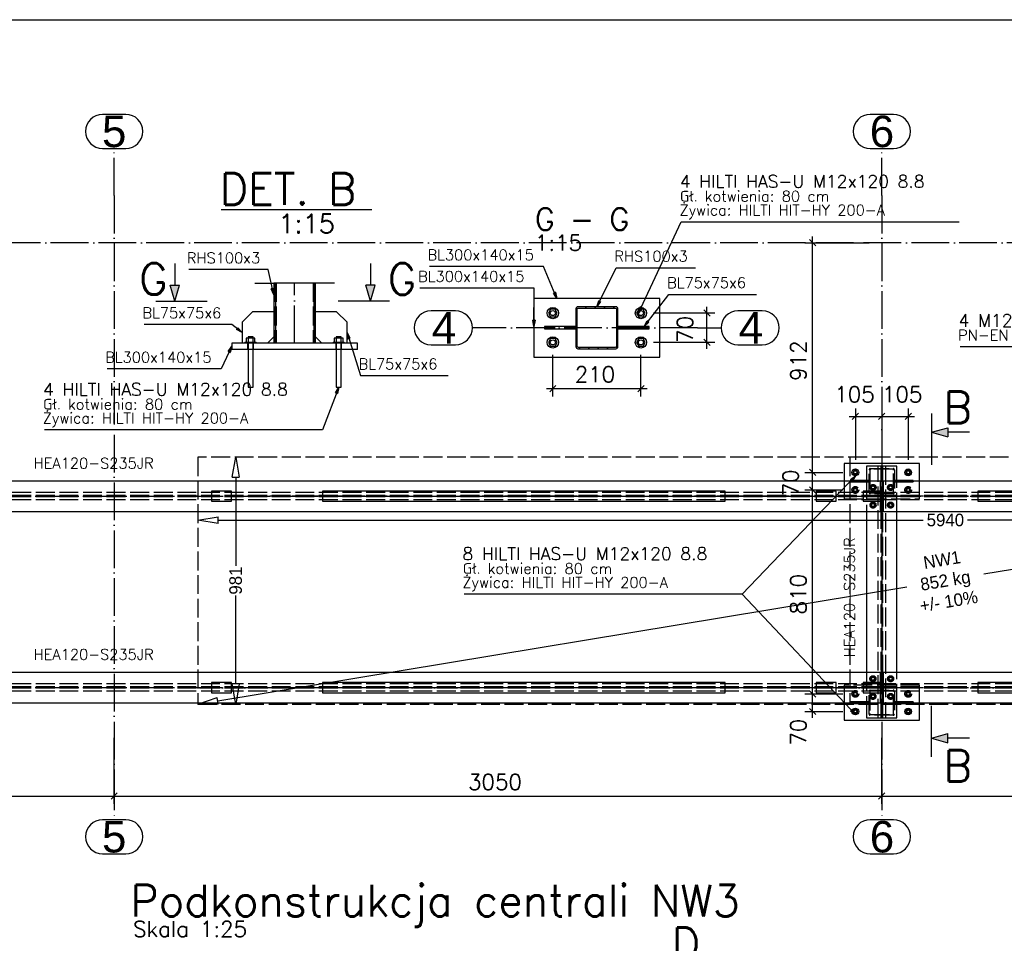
# Paper-space layout 'A2' of a CAD drawing. Header units: millimetres. Extents: x -144 to 420, y 0 to 415.
# Tile 8 of 12: x -4 to 152, y 268 to 415. Entities that reach past the tile are written whole.
import ezdxf

# ---------------------------------------------------------------- set-up
doc = ezdxf.new("R2010")
doc.units = ezdxf.units.MM
for name, pattern in [('ACAD_ISO02W100', [15, 12, -3]), ('ACAD_ISO04W100', [30, 24, -3, 0, -3]), ('Kropki i Kreski', [6.702778, 3.527778, -1.763889, 0, -1.411111])]:
    doc.linetypes.add(name, pattern=pattern)
doc.layers.get('0').update_dxf_attribs({"linetype": 'CONTINUOUS'})
for name, color, linetype in [('AS_DIM_ON', 7, 'CONTINUOUS'), ('AS_INS_ON', 7, 'CONTINUOUS'), ('AS_Siatki', 72, 'CONTINUOUS'), ('AS_Standard', 7, 'CONTINUOUS'), ('Tabelka', 172, 'CONTINUOUS')]:
    doc.layers.add(name, color=color, linetype=linetype)
doc.styles.add('Arial', font='arial.ttf')
doc.styles.add('PB_CalloutText_Big', font='txt.shx', dxfattribs={"height": 5})
doc.styles.add('PB_CalloutText_Small', font='txt.shx', dxfattribs={"height": 3})
doc.styles.add('PB_CutSymbolDown', font='txt.shx', dxfattribs={"height": 5})
doc.styles.add('PB_CutSymbolUp', font='txt.shx', dxfattribs={"height": 5})
doc.styles.add('ROMANS', font='romans')
doc.styles.add('Simplex.shx', font='Simplex.shx', dxfattribs={"height": 1.7})
doc.linetypes.add('ZIGZAG', pattern='A,0.00254,-5.08,[131,ltypeshp.shx,S=5.08,R=0,X=-5.08,Y=0],-10.16,[131,ltypeshp.shx,S=5.08,R=180,X=5.08,Y=0],-5.08', length=20.32254)

# ---------------------------------------------------------------- blocks, each defined once
blk = doc.blocks.new('*U5')
at = {"color": 3}
blk.add_lwpolyline([(0, 410), (0, 0), (-559, 0), (-559, 410)], close=True, dxfattribs=at)
blk = doc.blocks.new('_ClosedBlank')
at = {"color": 0, "linetype": 'ByBlock', "lineweight": -2}
for p, q in [((-1, 0.167), (0, 0)), ((-1, 0.167), (-1, -0.167)), ((0, 0), (-1, -0.167))]:
    blk.add_line(p, q, dxfattribs=at)
blk = doc.blocks.new('NW1')
at = {"color": 0, "ltscale": 0.25}
for p, q in [((-3.16, 38.72), (-112.69, 20.63)), ((-231.6, 36.04), (-231.6, 21.98)), ((-234.4, 29.24), (-122.33, 29.24)), ((-3.2, 29.24), (-115.28, 29.24)), ((0, 29.28), (0, 29.19)), ((-234.44, 0.52), (-124.91, 18.61)), ((-231.6, 3.2), (-231.6, 17.26)), ((-231.64, 0), (-231.55, 0)), ((-237.6, 0), (-237.59, -0.05))]:
    blk.add_line(p, q, dxfattribs=at)
at = {"color": 0, "linetype": 'Kropki i Kreski', "ltscale": 0.25}
for p, q in [((2, 33.04), (-239.6, 33.04)), ((2, 2.6), (-239.6, 2.6))]:
    blk.add_line(p, q, dxfattribs=at)
at = {"color": 0, "ltscale": 0.25}
for points in [[(-232.24, 32.24), (-232.24, 33.84), (-235.44, 33.84), (-235.44, 32.24)], [(-153.8, 32.24), (-153.8, 33.84), (-217.8, 33.84), (-217.8, 32.24)], [(-136.16, 32.24), (-136.16, 33.84), (-139.36, 33.84), (-139.36, 32.24)], [(-128.64, 32.24), (-128.64, 33.84), (-131.84, 33.84), (-131.84, 32.24)], [(-80.04, 32.24), (-80.04, 33.84), (-113.64, 33.84), (-113.64, 32.24)], [(-61.84, 32.24), (-61.84, 33.84), (-65.04, 33.84), (-65.04, 32.24)], [(-54.32, 32.24), (-54.32, 33.84), (-57.52, 33.84), (-57.52, 32.24)], [(-21.84, 32.24), (-21.84, 33.84), (-37.84, 33.84), (-37.84, 32.24)], [(-2.16, 32.24), (-2.16, 33.84), (-5.36, 33.84), (-5.36, 32.24)], [(-232.24, 1.8), (-232.24, 3.4), (-235.44, 3.4), (-235.44, 1.8)], [(-153.8, 1.8), (-153.8, 3.4), (-217.8, 3.4), (-217.8, 1.8)], [(-136.16, 1.8), (-136.16, 3.4), (-139.36, 3.4), (-139.36, 1.8)], [(-128.64, 1.8), (-128.64, 3.4), (-131.84, 3.4), (-131.84, 1.8)], [(-80.04, 1.8), (-80.04, 3.4), (-113.64, 3.4), (-113.64, 1.8)], [(-61.84, 1.8), (-61.84, 3.4), (-65.04, 3.4), (-65.04, 1.8)], [(-54.32, 1.8), (-54.32, 3.4), (-57.52, 3.4), (-57.52, 1.8)], [(-21.84, 1.8), (-21.84, 3.4), (-37.84, 3.4), (-37.84, 1.8)], [(-2.16, 1.8), (-2.16, 3.4), (-5.36, 3.4), (-5.36, 1.8)]]:
    blk.add_lwpolyline(points, close=True, dxfattribs=at)
at = {"layer": 'AS_Standard', "color": 0, "linetype": 'ACAD_ISO02W100', "ltscale": 0.25}
for p, q in [((-134, 39.24), (-134, 0)), ((-59.68, 39.24), (-59.68, 0))]:
    blk.add_line(p, q, dxfattribs=at)
blk.add_lwpolyline([(0, 39.24), (-237.6, 39.24), (-237.6, 0), (0, 0)], close=True, dxfattribs=at)
at = {"color": 0, "ltscale": 0.25, "xscale": 3.2, "yscale": 3.2, "zscale": 3.2}
for p, rotation in [((-231.6, 39.24), 89.99999999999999), ((0, 39.24), 9.377835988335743), ((-237.6, 29.24), 180), ((-231.6, 0), 270), ((-237.6, 0), 189.3778359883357)]:
    blk.add_blockref('_ClosedBlank', p, dxfattribs=dict(at, rotation=rotation))
blk.add_blockref('_ClosedBlank', (0, 29.24), dxfattribs=at)
at = {"color": 0, "ltscale": 0.25, "insert": (-118.8, 29.24), "char_height": 2, "attachment_point": 5}
blk.add_mtext('5940', dxfattribs=at)
at = {"color": 0, "ltscale": 0.25, "char_height": 2, "attachment_point": 5}
for s, insert, rotation in [('NW1\\P852 kg\\P+/- 10%', (-118.8, 19.62), 9.3778), ('981', (-231.6, 19.62), 90)]:
    blk.add_mtext(s, dxfattribs=dict(at, insert=insert, rotation=rotation))
blk = doc.blocks.new('sectionup')
blk.add_hatch(color=256).paths.add_polyline_path([(-2.55, 0.73), (-2.55, -0.73), (0, 0)])
at = {"color": 7, "linetype": 'Continuous'}
for p, q in [((0, 3), (0, -5.15)), ((-6, 0), (-2.55, 0))]:
    blk.add_line(p, q, dxfattribs=at)
for p, q in [((0, 0), (-2.55, 0.73)), ((-2.55, 0.73), (-2.55, -0.73)), ((0, 0), (-2.55, -0.73))]:
    blk.add_line(p, q)
blk = doc.blocks.new('sectiondown')
blk.add_hatch(color=256).paths.add_polyline_path([(0, 0), (-2.55, 0.73), (-2.55, -0.73)])
at = {"color": 7, "linetype": 'Continuous'}
for p, q in [((0, -3), (0, 5.15)), ((-6, 0), (-2.55, 0))]:
    blk.add_line(p, q, dxfattribs=at)
for p, q in [((0, 0), (-2.55, 0.73)), ((-2.55, -0.73), (-2.55, 0.73)), ((0, 0), (-2.55, -0.73))]:
    blk.add_line(p, q)

psp = doc.layouts.new('A2')

# ---------------------------------------------------------------- hatches: boundary and pattern name
h = psp.add_hatch()
h.set_pattern_fill('ANSI31', color=256, scale=0.333333, angle=-90, style=0)
h.set_pattern_definition([(315, (87.4198, 366.0487), (0.74835, 0.74835), [])])
h.paths.add_polyline_path([(90.78, 363.02), (90.78, 369.08, 0.414214), (90.48, 369.38), (84.42, 369.38, 0.414214), (84.12, 369.08), (84.12, 363.02, 0.414214), (84.42, 362.72), (90.48, 362.72, 0.414214)], flags=0)
h.paths.add_polyline_path([(90.58, 363.12, -0.414214), (90.38, 362.92), (84.52, 362.92, -0.414214), (84.32, 363.12), (84.32, 368.98, -0.414214), (84.52, 369.18), (90.38, 369.18, -0.414214), (90.58, 368.98)], flags=0)

# ---------------------------------------------------------------- linework, layer by layer
at = {"color": 20, "linetype": 'Continuous', "ltscale": 0.25}
for p, q in [((12.59, 399.95), (8.88, 399.95)), ((134.58, 399.95), (130.88, 399.95)), ((8.88, 394.55), (12.59, 394.55)), ((130.88, 394.55), (134.58, 394.55)), ((64.96, 368.74), (61.1, 368.74)), ((113.74, 368.74), (109.88, 368.74)), ((61.1, 363.34), (64.96, 363.34)), ((109.88, 363.34), (113.74, 363.34)), ((12.59, 287.87), (8.88, 287.87)), ((134.58, 287.87), (130.88, 287.87)), ((8.88, 282.47), (12.59, 282.47)), ((130.88, 282.47), (134.58, 282.47))]:
    psp.add_line(p, q, dxfattribs=at)
at = {"color": 20, "linetype": 'ACAD_ISO04W100', "ltscale": 0.25}
for p, q in [((10.73, 387.05), (10.73, 394.55)), ((132.73, 387.05), (132.73, 394.55)), ((10.73, 387.05), (10.73, 295.37)), ((10.73, 387.05), (10.73, 387.05)), ((132.73, 387.05), (132.73, 295.37)), ((132.73, 387.05), (132.73, 387.05)), ((386.63, 379.55), (-119.97, 379.55)), ((71.41, 366.04), (67.66, 366.04)), ((103.43, 366.04), (71.41, 366.04)), ((71.41, 366.04), (71.41, 366.04)), ((103.43, 366.04), (103.43, 366.04)), ((103.43, 366.04), (107.18, 366.04)), ((10.73, 295.37), (10.73, 295.37)), ((10.73, 295.37), (10.73, 287.87)), ((132.73, 295.37), (132.73, 295.37)), ((132.73, 295.37), (132.73, 287.87))]:
    psp.add_line(p, q, dxfattribs=at)
at = {"color": 7, "linetype": 'Continuous', "ltscale": 0.25}
for p, q in [((33.08, 373.15), (36.08, 373.15)), ((45.74, 373.15), (42.74, 373.15))]:
    psp.add_line(p, q, dxfattribs=at)
at = {"color": 7, "linetype": 'ZIGZAG', "ltscale": 0.25}
psp.add_line((42.74, 373.15), (36.08, 373.15), dxfattribs=at)
at = {"linetype": 'Continuous', "ltscale": 0.25}
for p, q in [((36.08, 373.15), (36.08, 363.6)), ((36.38, 373.15), (36.38, 363.6)), ((42.44, 373.15), (42.44, 363.6)), ((42.74, 363.6), (42.74, 373.15)), ((97.45, 370.72), (77.45, 370.72)), ((77.45, 370.72), (77.45, 361.38)), ((90.48, 369.38), (84.42, 369.38)), ((97.45, 361.38), (97.45, 370.72)), ((32.74, 368.6), (31.08, 366.94)), ((36.08, 368.6), (32.74, 368.6)), ((46.08, 368.6), (42.74, 368.6)), ((47.74, 366.94), (46.08, 368.6)), ((80.1, 368.99), (79.75, 368.38)), ((79.75, 368.38), (80.1, 367.78)), ((80.8, 368.99), (80.1, 368.99)), ((80.1, 367.78), (80.8, 367.78)), ((81.15, 368.38), (80.8, 368.99)), ((80.8, 367.78), (81.15, 368.38)), ((84.12, 369.08), (84.12, 363.02)), ((84.32, 363.12), (84.32, 368.98)), ((84.52, 369.18), (90.38, 369.18)), ((90.58, 368.98), (90.58, 363.12)), ((90.78, 363.02), (90.78, 369.08)), ((94.1, 368.99), (93.75, 368.38)), ((93.75, 368.38), (94.1, 367.78)), ((94.8, 368.99), (94.1, 368.99)), ((94.1, 367.78), (94.8, 367.78)), ((95.15, 368.38), (94.8, 368.99)), ((94.8, 367.78), (95.15, 368.38)), ((31.08, 366.94), (31.08, 363.6)), ((47.74, 363.6), (47.74, 366.94)), ((80.78, 366.25), (79.12, 366.25)), ((79.12, 366.25), (79.12, 365.85)), ((84.12, 366.25), (80.78, 366.25)), ((80.78, 365.85), (80.78, 366.25)), ((94.12, 366.25), (90.78, 366.25)), ((95.78, 366.25), (94.12, 366.25)), ((94.12, 366.25), (94.12, 365.85)), ((95.78, 365.85), (95.78, 366.25)), ((79.12, 365.85), (80.78, 365.85)), ((80.78, 365.85), (84.12, 365.85)), ((90.78, 365.85), (94.12, 365.85)), ((94.12, 365.85), (95.78, 365.85)), ((49.41, 363.6), (29.41, 363.6)), ((29.41, 363.6), (29.41, 362.6)), ((31.51, 363.77), (31.53, 363.77)), ((31.51, 363.77), (31.51, 363.6)), ((31.53, 363.77), (31.58, 363.77)), ((31.58, 363.77), (31.66, 363.77)), ((31.66, 363.77), (31.77, 363.77)), ((32.06, 364.41), (31.71, 364.41)), ((31.71, 364.41), (31.71, 363.77)), ((31.77, 363.77), (31.91, 363.77)), ((31.91, 363.77), (32.06, 363.77)), ((32.04, 364.6), (32.01, 364.6)), ((32.01, 364.6), (32.01, 364.41)), ((32.13, 364.6), (32.04, 364.6)), ((32.76, 364.41), (32.06, 364.41)), ((32.06, 363.77), (32.06, 364.41)), ((32.06, 363.77), (32.23, 363.77)), ((32.26, 364.6), (32.13, 364.6)), ((32.23, 363.77), (32.41, 363.77)), ((32.41, 364.6), (32.26, 364.6)), ((32.56, 364.6), (32.41, 364.6)), ((32.41, 363.77), (32.58, 363.77)), ((32.69, 364.6), (32.56, 364.6)), ((32.58, 363.77), (32.75, 363.77)), ((32.78, 364.6), (32.69, 364.6)), ((32.75, 363.77), (32.91, 363.77)), ((33.11, 364.41), (32.76, 364.41)), ((32.76, 364.41), (32.76, 363.77)), ((32.81, 364.6), (32.78, 364.6)), ((32.81, 364.41), (32.81, 364.6)), ((32.91, 363.77), (33.05, 363.77)), ((33.05, 363.77), (33.16, 363.77)), ((33.11, 363.77), (33.11, 364.41)), ((33.16, 363.77), (33.24, 363.77)), ((33.24, 363.77), (33.29, 363.77)), ((33.29, 363.77), (33.31, 363.77)), ((33.31, 363.6), (33.31, 363.77)), ((35.08, 363.6), (36.08, 364.6)), ((42.74, 364.6), (43.74, 363.6)), ((45.51, 363.77), (45.53, 363.77)), ((45.51, 363.77), (45.51, 363.6)), ((45.53, 363.77), (45.58, 363.77)), ((45.58, 363.77), (45.66, 363.77)), ((45.66, 363.77), (45.77, 363.77)), ((46.06, 364.41), (45.71, 364.41)), ((45.71, 364.41), (45.71, 363.77)), ((45.77, 363.77), (45.91, 363.77)), ((45.91, 363.77), (46.06, 363.77)), ((46.04, 364.6), (46.01, 364.6)), ((46.01, 364.6), (46.01, 364.41)), ((46.13, 364.6), (46.04, 364.6)), ((46.76, 364.41), (46.06, 364.41)), ((46.06, 363.77), (46.06, 364.41)), ((46.06, 363.77), (46.23, 363.77)), ((46.26, 364.6), (46.13, 364.6)), ((46.23, 363.77), (46.41, 363.77)), ((46.41, 364.6), (46.26, 364.6)), ((46.56, 364.6), (46.41, 364.6)), ((46.41, 363.77), (46.58, 363.77)), ((46.69, 364.6), (46.56, 364.6)), ((46.58, 363.77), (46.75, 363.77)), ((46.78, 364.6), (46.69, 364.6)), ((46.75, 363.77), (46.91, 363.77)), ((47.11, 364.41), (46.76, 364.41)), ((46.76, 364.41), (46.76, 363.77)), ((46.81, 364.6), (46.78, 364.6)), ((46.81, 364.41), (46.81, 364.6)), ((46.91, 363.77), (47.05, 363.77)), ((47.05, 363.77), (47.16, 363.77)), ((47.11, 363.77), (47.11, 364.41)), ((47.16, 363.77), (47.24, 363.77)), ((47.24, 363.77), (47.29, 363.77)), ((47.29, 363.77), (47.31, 363.77)), ((47.31, 363.6), (47.31, 363.77)), ((49.41, 362.6), (49.41, 363.6)), ((80.1, 364.32), (79.75, 363.72)), ((79.75, 363.72), (80.1, 363.11)), ((80.8, 364.32), (80.1, 364.32)), ((80.1, 363.11), (80.8, 363.11)), ((81.15, 363.72), (80.8, 364.32)), ((80.8, 363.11), (81.15, 363.72)), ((94.1, 364.32), (93.75, 363.72)), ((93.75, 363.72), (94.1, 363.11)), ((94.8, 364.32), (94.1, 364.32)), ((94.1, 363.11), (94.8, 363.11)), ((95.15, 363.72), (94.8, 364.32)), ((94.8, 363.11), (95.15, 363.72)), ((49.41, 362.6), (29.41, 362.6)), ((32.01, 362.6), (32.01, 356.6)), ((32.81, 356.6), (32.81, 362.6)), ((46.01, 362.6), (46.01, 356.6)), ((46.81, 356.6), (46.81, 362.6)), ((84.42, 362.72), (90.48, 362.72)), ((90.38, 362.92), (84.52, 362.92)), ((77.45, 361.38), (97.45, 361.38)), ((32.01, 356.6), (32.02, 356.6)), ((32.02, 356.6), (32.04, 356.6)), ((32.04, 356.6), (32.08, 356.6)), ((32.08, 356.6), (32.13, 356.6)), ((32.13, 356.6), (32.19, 356.6)), ((32.19, 356.6), (32.26, 356.6)), ((32.26, 356.6), (32.33, 356.6)), ((32.33, 356.6), (32.41, 356.6)), ((32.41, 356.6), (32.49, 356.6)), ((32.49, 356.6), (32.56, 356.6)), ((32.56, 356.6), (32.63, 356.6)), ((32.63, 356.6), (32.69, 356.6)), ((32.69, 356.6), (32.74, 356.6)), ((32.74, 356.6), (32.78, 356.6)), ((32.78, 356.6), (32.8, 356.6)), ((32.8, 356.6), (32.81, 356.6)), ((46.01, 356.6), (46.02, 356.6)), ((46.02, 356.6), (46.04, 356.6)), ((46.04, 356.6), (46.08, 356.6)), ((46.08, 356.6), (46.13, 356.6)), ((46.13, 356.6), (46.19, 356.6)), ((46.19, 356.6), (46.26, 356.6)), ((46.26, 356.6), (46.33, 356.6)), ((46.33, 356.6), (46.41, 356.6)), ((46.41, 356.6), (46.49, 356.6)), ((46.49, 356.6), (46.56, 356.6)), ((46.56, 356.6), (46.63, 356.6)), ((46.63, 356.6), (46.69, 356.6)), ((46.69, 356.6), (46.74, 356.6)), ((46.74, 356.6), (46.78, 356.6)), ((46.78, 356.6), (46.8, 356.6)), ((46.8, 356.6), (46.81, 356.6)), ((138.73, 344.47), (126.73, 344.47)), ((126.73, 344.47), (126.73, 341.67)), ((138.73, 341.67), (138.73, 344.47)), ((128.32, 343.43), (128.11, 343.07)), ((128.11, 343.07), (128.32, 342.7)), ((128.74, 343.43), (128.32, 343.43)), ((128.95, 343.07), (128.74, 343.43)), ((128.74, 342.7), (128.95, 343.07)), ((135.13, 344.07), (130.33, 344.07)), ((130.33, 344.07), (130.33, 341.67)), ((135.13, 341.67), (135.13, 344.07)), ((136.72, 343.43), (136.51, 343.07)), ((136.51, 343.07), (136.72, 342.7)), ((137.14, 343.43), (136.72, 343.43)), ((137.35, 343.07), (137.14, 343.43)), ((137.14, 342.7), (137.35, 343.07)), ((132.53, 341.67), (-114.87, 341.67)), ((128.73, 341.79), (127.73, 341.79)), ((127.73, 341.79), (127.73, 341.67)), ((128.32, 342.7), (128.74, 342.7)), ((130.33, 341.79), (128.73, 341.79)), ((128.73, 341.67), (128.73, 341.79)), ((132.53, 336.87), (132.53, 341.67)), ((378.73, 341.67), (132.93, 341.67)), ((132.93, 341.67), (132.93, 336.87)), ((136.73, 341.79), (135.13, 341.79)), ((136.72, 342.7), (137.14, 342.7)), ((137.73, 341.79), (136.73, 341.79)), ((136.73, 341.79), (136.73, 341.67)), ((137.73, 341.67), (137.73, 341.79)), ((-114.87, 336.87), (132.53, 336.87)), ((130.33, 336.87), (130.33, 311.27)), ((132.93, 336.87), (378.73, 336.87)), ((135.13, 311.27), (135.13, 336.87)), ((132.53, 311.27), (-114.87, 311.27)), ((132.53, 306.47), (132.53, 311.27)), ((378.73, 311.27), (132.93, 311.27)), ((132.93, 311.27), (132.93, 306.47)), ((-114.87, 306.47), (132.53, 306.47)), ((126.73, 306.47), (126.73, 303.67)), ((127.73, 306.47), (127.73, 306.35)), ((127.73, 306.35), (128.73, 306.35)), ((128.32, 305.43), (128.11, 305.07)), ((128.74, 305.43), (128.32, 305.43)), ((128.73, 306.35), (128.73, 306.47)), ((128.73, 306.35), (130.33, 306.35)), ((128.95, 305.07), (128.74, 305.43)), ((130.33, 306.47), (130.33, 304.07)), ((132.93, 306.47), (378.73, 306.47)), ((135.13, 304.07), (135.13, 306.47)), ((135.13, 306.35), (136.73, 306.35)), ((136.72, 305.43), (136.51, 305.07)), ((137.14, 305.43), (136.72, 305.43)), ((136.73, 306.47), (136.73, 306.35)), ((136.73, 306.35), (137.73, 306.35)), ((137.35, 305.07), (137.14, 305.43)), ((137.73, 306.35), (137.73, 306.47)), ((138.73, 303.67), (138.73, 306.47)), ((126.73, 303.67), (138.73, 303.67)), ((128.11, 305.07), (128.32, 304.7)), ((128.32, 304.7), (128.74, 304.7)), ((128.74, 304.7), (128.95, 305.07)), ((130.33, 304.07), (135.13, 304.07)), ((136.51, 305.07), (136.72, 304.7)), ((136.72, 304.7), (137.14, 304.7)), ((137.14, 304.7), (137.35, 305.07))]:
    psp.add_line(p, q, dxfattribs=at)
at = {"color": 84, "linetype": 'ACAD_ISO02W100', "ltscale": 0.25}
for p, q in [((36.28, 373.15), (36.28, 363.6)), ((36.48, 373.15), (36.48, 363.6)), ((42.34, 373.15), (42.34, 363.6)), ((42.54, 363.6), (42.54, 373.15)), ((83.12, 366.25), (83.12, 365.85)), ((91.78, 366.25), (91.78, 365.85)), ((31.94, 363.6), (31.94, 362.6)), ((32.01, 363.6), (32.01, 362.6)), ((32.81, 362.6), (32.81, 363.6)), ((32.88, 362.6), (32.88, 363.6)), ((45.94, 363.6), (45.94, 362.6)), ((46.01, 363.6), (46.01, 362.6)), ((46.81, 362.6), (46.81, 363.6)), ((46.88, 362.6), (46.88, 363.6)), ((130.73, 339.85), (130.73, 343.49)), ((130.85, 343.43), (130.85, 339.91)), ((130.91, 343.67), (134.55, 343.67)), ((134.49, 343.55), (130.97, 343.55)), ((132.15, 304.07), (132.15, 344.07)), ((132.63, 304.07), (132.63, 344.07)), ((132.83, 344.07), (132.83, 304.07)), ((133.31, 344.07), (133.31, 304.07)), ((134.61, 339.91), (134.61, 343.43)), ((134.73, 343.49), (134.73, 339.85)), ((126.73, 341.67), (126.73, 338.87)), ((127.73, 341.67), (127.73, 341.55)), ((127.73, 341.55), (128.73, 341.55)), ((128.73, 341.55), (128.73, 341.67)), ((128.73, 341.55), (130.73, 341.55)), ((130.13, 341.79), (130.13, 341.55)), ((130.73, 341.79), (130.33, 341.79)), ((130.33, 341.67), (130.33, 336.87)), ((135.13, 341.79), (134.73, 341.79)), ((134.73, 341.55), (135.13, 341.55)), ((135.13, 336.87), (135.13, 341.67)), ((135.13, 341.55), (136.73, 341.55)), ((135.33, 341.79), (135.33, 341.55)), ((136.73, 341.67), (136.73, 341.55)), ((136.73, 341.55), (137.73, 341.55)), ((137.73, 341.67), (137.73, 341.55)), ((138.73, 338.87), (138.73, 341.67)), ((132.53, 339.85), (-114.87, 339.85)), ((128.32, 340.63), (128.11, 340.27)), ((128.11, 340.27), (128.32, 339.9)), ((128.74, 340.63), (128.32, 340.63)), ((128.32, 339.9), (128.74, 339.9)), ((128.95, 340.27), (128.74, 340.63)), ((128.74, 339.9), (128.95, 340.27)), ((134.55, 339.67), (130.91, 339.67)), ((130.97, 339.79), (134.49, 339.79)), ((131.34, 341.07), (130.99, 340.87)), ((130.99, 340.87), (130.99, 340.47)), ((130.99, 340.47), (131.34, 340.27)), ((131.68, 340.87), (131.34, 341.07)), ((131.34, 340.27), (131.68, 340.47)), ((131.68, 340.47), (131.68, 340.87)), ((132.61, 339.67), (132.61, 339.07)), ((132.85, 339.07), (132.85, 339.67)), ((378.73, 339.85), (132.93, 339.85)), ((134.13, 341.07), (133.78, 340.87)), ((133.78, 340.87), (133.78, 340.47)), ((133.78, 340.47), (134.13, 340.27)), ((134.48, 340.87), (134.13, 341.07)), ((134.13, 340.27), (134.48, 340.47)), ((134.48, 340.47), (134.48, 340.87)), ((136.72, 340.63), (136.51, 340.27)), ((136.51, 340.27), (136.72, 339.9)), ((137.14, 340.63), (136.72, 340.63)), ((136.72, 339.9), (137.14, 339.9)), ((137.35, 340.27), (137.14, 340.63)), ((137.14, 339.9), (137.35, 340.27)), ((132.53, 339.37), (-114.87, 339.37)), ((132.53, 339.17), (-114.87, 339.17)), ((132.53, 338.69), (-114.87, 338.69)), ((126.73, 338.87), (138.73, 338.87)), ((131.34, 338.27), (130.99, 338.07)), ((130.99, 338.07), (130.99, 337.66)), ((131.68, 338.07), (131.34, 338.27)), ((131.68, 337.66), (131.68, 338.07)), ((132.85, 339.07), (132.61, 339.07)), ((132.61, 339.07), (132.61, 336.67)), ((132.85, 336.67), (132.85, 339.07)), ((378.73, 339.37), (132.93, 339.37)), ((378.73, 339.17), (132.93, 339.17)), ((378.73, 338.69), (132.93, 338.69)), ((134.13, 338.27), (133.78, 338.07)), ((133.78, 338.07), (133.78, 337.66)), ((134.48, 338.07), (134.13, 338.27)), ((134.48, 337.66), (134.48, 338.07)), ((130.99, 337.66), (131.34, 337.46)), ((131.34, 337.46), (131.68, 337.66)), ((132.85, 337.67), (132.61, 337.67)), ((132.61, 336.67), (132.85, 336.67)), ((133.78, 337.66), (134.13, 337.46)), ((134.13, 337.46), (134.48, 337.66)), ((132.61, 311.47), (132.85, 311.47)), ((132.61, 311.47), (132.61, 309.07)), ((132.85, 309.07), (132.85, 311.47)), ((130.33, 311.27), (130.33, 306.47)), ((131.33, 310.67), (130.98, 310.47)), ((130.98, 310.47), (130.98, 310.07)), ((130.98, 310.07), (131.33, 309.87)), ((131.68, 310.47), (131.33, 310.67)), ((131.33, 309.87), (131.68, 310.07)), ((131.68, 310.07), (131.68, 310.47)), ((132.61, 310.47), (132.85, 310.47)), ((134.14, 310.67), (133.79, 310.47)), ((133.79, 310.47), (133.79, 310.07)), ((133.79, 310.07), (134.14, 309.87)), ((134.48, 310.47), (134.14, 310.67)), ((134.14, 309.87), (134.48, 310.07)), ((134.48, 310.07), (134.48, 310.47)), ((135.13, 306.47), (135.13, 311.27)), ((132.53, 309.45), (-114.87, 309.45)), ((132.53, 308.97), (-114.87, 308.97)), ((132.53, 308.77), (-114.87, 308.77)), ((138.73, 309.27), (126.73, 309.27)), ((126.73, 309.27), (126.73, 306.47)), ((130.91, 308.47), (134.55, 308.47)), ((134.49, 308.35), (130.97, 308.35)), ((132.61, 309.07), (132.85, 309.07)), ((132.61, 309.07), (132.61, 308.47)), ((132.85, 308.47), (132.85, 309.07)), ((378.73, 309.45), (132.93, 309.45)), ((378.73, 308.97), (132.93, 308.97)), ((378.73, 308.77), (132.93, 308.77)), ((138.73, 306.47), (138.73, 309.27)), ((132.53, 308.29), (-114.87, 308.29)), ((128.32, 308.23), (128.11, 307.87)), ((128.11, 307.87), (128.32, 307.5)), ((128.74, 308.23), (128.32, 308.23)), ((128.32, 307.5), (128.74, 307.5)), ((128.95, 307.87), (128.74, 308.23)), ((128.74, 307.5), (128.95, 307.87)), ((130.73, 304.65), (130.73, 308.29)), ((130.85, 308.23), (130.85, 304.71)), ((131.33, 307.87), (130.98, 307.67)), ((130.98, 307.67), (130.98, 307.26)), ((130.98, 307.26), (131.33, 307.06)), ((131.68, 307.67), (131.33, 307.87)), ((131.33, 307.06), (131.68, 307.26)), ((131.68, 307.26), (131.68, 307.67)), ((378.73, 308.29), (132.93, 308.29)), ((134.14, 307.87), (133.79, 307.67)), ((133.79, 307.67), (133.79, 307.26)), ((133.79, 307.26), (134.14, 307.06)), ((134.48, 307.67), (134.14, 307.87)), ((134.14, 307.06), (134.48, 307.26)), ((134.48, 307.26), (134.48, 307.67)), ((134.61, 304.71), (134.61, 308.23)), ((134.73, 308.29), (134.73, 304.65)), ((136.72, 308.23), (136.51, 307.87)), ((136.51, 307.87), (136.72, 307.5)), ((137.14, 308.23), (136.72, 308.23)), ((136.72, 307.5), (137.14, 307.5)), ((137.35, 307.87), (137.14, 308.23)), ((137.14, 307.5), (137.35, 307.87)), ((128.73, 306.59), (127.73, 306.59)), ((127.73, 306.59), (127.73, 306.47)), ((130.73, 306.59), (128.73, 306.59)), ((128.73, 306.47), (128.73, 306.59)), ((130.13, 306.59), (130.13, 306.35)), ((130.33, 306.35), (130.73, 306.35)), ((135.13, 306.59), (134.73, 306.59)), ((134.73, 306.35), (135.13, 306.35)), ((136.73, 306.59), (135.13, 306.59)), ((135.33, 306.59), (135.33, 306.35)), ((137.73, 306.59), (136.73, 306.59)), ((136.73, 306.59), (136.73, 306.47)), ((137.73, 306.59), (137.73, 306.47)), ((134.55, 304.47), (130.91, 304.47)), ((130.97, 304.59), (134.49, 304.59))]:
    psp.add_line(p, q, dxfattribs=at)
at = {"color": 10, "linetype": 'ACAD_ISO04W100', "ltscale": 0.25}
for p, q in [((39.41, 363.6), (39.41, 373.15)), ((87.45, 366.05), (87.45, 366.05)), ((132.73, 344.07), (132.73, 304.07)), ((132.73, 341.67), (132.73, 341.67)), ((-114.87, 339.27), (132.53, 339.27)), ((132.93, 339.27), (378.73, 339.27)), ((-114.87, 308.87), (132.53, 308.87)), ((132.93, 308.87), (378.73, 308.87)), ((132.73, 306.47), (132.73, 306.47))]:
    psp.add_line(p, q, dxfattribs=at)
at = {"color": 0, "linetype": 'ByBlock', "lineweight": -2}
for p, q in [((36.03, 372.28), (35.7, 372.21)), ((36.08, 371.27), (35.7, 372.21)), ((36.03, 372.28), (36.08, 371.27)), ((80.86, 371.7), (80.55, 371.57)), ((81.1, 370.72), (80.55, 371.57)), ((80.86, 371.7), (81.1, 370.72)), ((87.45, 369.38), (87.75, 370.35)), ((88.04, 370.2), (87.45, 369.38)), ((88.04, 370.2), (87.75, 370.35)), ((94.05, 368.38), (94.32, 369.36)), ((94.63, 369.22), (94.32, 369.36)), ((94.63, 369.22), (94.05, 368.38)), ((77.45, 366.25), (77.29, 367.25)), ((77.62, 367.25), (77.29, 367.25)), ((77.62, 367.25), (77.45, 366.25)), ((94.95, 366.25), (95.43, 367.14)), ((95.69, 366.94), (94.95, 366.25)), ((95.69, 366.94), (95.43, 367.14)), ((30.39, 366.02), (30.19, 365.76)), ((31.08, 365.27), (30.19, 365.76)), ((30.39, 366.02), (31.08, 365.27)), ((47.88, 364.27), (47.74, 365.27)), ((47.74, 365.27), (48.2, 364.37)), ((28.84, 362.27), (29.41, 363.1)), ((29.41, 363.1), (29.14, 362.13)), ((47.88, 364.27), (48.2, 364.37)), ((28.84, 362.27), (29.14, 362.13)), ((45.93, 355.73), (46.45, 356.6)), ((45.93, 355.73), (46.24, 355.61)), ((46.45, 356.6), (46.24, 355.61)), ((127.77, 341.92), (128.58, 342.53)), ((127.77, 341.92), (128.01, 341.69)), ((128.58, 342.53), (128.01, 341.69)), ((128.02, 305.37), (127.78, 305.14)), ((128.02, 305.37), (128.59, 304.53)), ((128.59, 304.53), (127.78, 305.14))]:
    psp.add_line(p, q, dxfattribs=at)
at = {"color": 7}
psp.add_line((128.58, 342.53), (110.54, 323.73), dxfattribs=at)
for points in [[(94.05, 368.38), (100.85, 382.89), (145.04, 382.89)], [(81.1, 370.72), (78.96, 375.78), (60.83, 375.78)], [(36.08, 371.27), (35.21, 375.29), (22.58, 375.29)], [(87.45, 369.38), (90.53, 375.56), (103.15, 375.56)], [(77.45, 366.25), (77.47, 372.36), (59.33, 372.36)], [(94.95, 366.25), (98.91, 371.35), (112.84, 371.35)], [(174.42, 368.48), (167.35, 363.01), (145.17, 363.01)], [(31.08, 365.27), (29.44, 366.56), (15.52, 366.56)], [(47.74, 365.27), (49.87, 358.44), (63.79, 358.44)], [(29.41, 363.1), (27.73, 359.5), (9.6, 359.5)], [(46.45, 356.6), (43.84, 349.84), (-0.35, 349.84)], [(128.59, 304.53), (110.54, 323.73), (66.35, 323.73)]]:
    psp.add_lwpolyline(points, dxfattribs=at)
at = {"linetype": 'Continuous', "ltscale": 0.25}
for centre, radius in [((80.45, 368.38), 0.9), ((80.45, 368.38), 0.4), ((94.45, 368.38), 0.9), ((94.45, 368.38), 0.4), ((80.45, 363.72), 0.9), ((80.45, 363.72), 0.4), ((94.45, 363.72), 0.9), ((94.45, 363.72), 0.4), ((128.53, 343.07), 0.54), ((128.53, 343.07), 0.24), ((136.93, 343.07), 0.54), ((136.93, 343.07), 0.24), ((128.53, 305.07), 0.54), ((128.53, 305.07), 0.24), ((136.93, 305.07), 0.54), ((136.93, 305.07), 0.24)]:
    psp.add_circle(centre, radius, dxfattribs=at)
at = {"color": 84, "linetype": 'ACAD_ISO02W100', "ltscale": 0.25}
for centre, radius in [((128.53, 343.07), 0.28), ((136.93, 343.07), 0.28), ((128.53, 340.27), 0.54), ((128.53, 340.27), 0.28), ((128.53, 340.27), 0.24), ((131.34, 340.67), 0.48), ((131.34, 340.67), 0.28), ((131.34, 340.67), 0.24), ((134.13, 340.67), 0.48), ((134.13, 340.67), 0.28), ((134.13, 340.67), 0.24), ((136.93, 340.27), 0.54), ((136.93, 340.27), 0.28), ((136.93, 340.27), 0.24), ((131.34, 337.87), 0.48), ((131.34, 337.87), 0.28), ((131.34, 337.87), 0.24), ((134.13, 337.87), 0.48), ((134.13, 337.87), 0.28), ((134.13, 337.87), 0.24), ((131.33, 310.27), 0.48), ((131.33, 310.27), 0.28), ((131.33, 310.27), 0.24), ((134.14, 310.27), 0.48), ((134.14, 310.27), 0.28), ((134.14, 310.27), 0.24), ((128.53, 307.87), 0.54), ((136.93, 307.87), 0.54), ((128.53, 307.87), 0.28), ((128.53, 307.87), 0.24), ((131.33, 307.47), 0.48), ((131.33, 307.47), 0.28), ((131.33, 307.47), 0.24), ((134.14, 307.47), 0.48), ((134.14, 307.47), 0.28), ((134.14, 307.47), 0.24), ((136.93, 307.87), 0.28), ((136.93, 307.87), 0.24), ((128.53, 305.07), 0.28), ((136.93, 305.07), 0.28)]:
    psp.add_circle(centre, radius, dxfattribs=at)
at = {"color": 20, "linetype": 'Continuous', "ltscale": 0.25}
for centre, start, end in [((8.88, 397.25), 90, 270), ((12.59, 397.25), 270, 90), ((130.88, 397.25), 90, 270), ((134.58, 397.25), 270, 90), ((61.1, 366.04), 90, 270), ((64.96, 366.04), 270, 90), ((109.88, 366.04), 90, 270), ((113.74, 366.04), 270, 90), ((8.88, 285.17), 90, 270), ((12.59, 285.17), 270, 90), ((130.88, 285.17), 90, 270), ((134.58, 285.17), 270, 90)]:
    psp.add_arc(centre, 2.7, start, end, dxfattribs=at)
at = {"linetype": 'Continuous', "ltscale": 0.25}
for centre, start, end in [((84.42, 369.08), 90, 180), ((90.48, 369.08), 0, 90), ((84.42, 363.02), 180, 270), ((90.48, 363.02), 270, 0)]:
    psp.add_arc(centre, 0.3, start, end, dxfattribs=at)
at = {"linetype": 'Continuous', "ltscale": 0.25, "extrusion": (3.32199e-14, -1.37348e-14, -1)}
psp.add_arc((-84.52, 368.98), 0.2, 0, 90, dxfattribs=at)
at = {"linetype": 'Continuous', "ltscale": 0.25, "extrusion": (-2.03726e-14, -3.31587e-14, -1)}
psp.add_arc((-90.38, 368.98), 0.2, 90, 180, dxfattribs=at)
at = {"linetype": 'Continuous', "ltscale": 0.25, "extrusion": (-4.67572e-15, -1.96211e-15, -1)}
psp.add_arc((-84.52, 363.12), 0.2, 270, 0, dxfattribs=at)
at = {"linetype": 'Continuous', "ltscale": 0.25, "extrusion": (-4.67572e-15, -4.73695e-15, -1)}
psp.add_arc((-90.38, 363.12), 0.2, 180, 270, dxfattribs=at)
at = {"color": 84, "linetype": 'ACAD_ISO02W100', "ltscale": 0.25}
for centre, start, end in [((130.91, 343.49), 90, 180), ((134.55, 343.49), 0, 90), ((130.91, 339.85), 180, 270), ((134.55, 339.85), 270, 0), ((130.91, 308.29), 90, 180), ((134.55, 308.29), 0, 90), ((130.91, 304.65), 180, 270), ((134.55, 304.65), 270, 0)]:
    psp.add_arc(centre, 0.18, start, end, dxfattribs=at)
at = {"color": 84, "linetype": 'ACAD_ISO02W100', "ltscale": 0.25, "extrusion": (3.78956e-14, -1.56969e-14, -1)}
psp.add_arc((-130.97, 343.43), 0.12, 0, 90, dxfattribs=at)
at = {"color": 84, "linetype": 'ACAD_ISO02W100', "ltscale": 0.25, "extrusion": (-1.56969e-14, -3.78956e-14, -1)}
psp.add_arc((-134.49, 343.43), 0.12, 90, 180, dxfattribs=at)
at = {"color": 84, "linetype": 'ACAD_ISO02W100', "ltscale": 0.25, "extrusion": (-1.51582e-13, -6.27875e-14, -1)}
psp.add_arc((-130.97, 339.91), 0.12, 270, 0, dxfattribs=at)
at = {"color": 84, "linetype": 'ACAD_ISO02W100', "ltscale": 0.25, "extrusion": (6.27875e-14, -1.51582e-13, -1)}
psp.add_arc((-134.49, 339.91), 0.12, 180, 270, dxfattribs=at)
at = {"color": 84, "linetype": 'ACAD_ISO02W100', "ltscale": 0.25, "extrusion": (-3.78956e-14, 1.56969e-14, -1)}
psp.add_arc((-130.97, 308.23), 0.12, 0, 90, dxfattribs=at)
at = {"color": 84, "linetype": 'ACAD_ISO02W100', "ltscale": 0.25, "extrusion": (1.56969e-14, 3.78956e-14, -1)}
psp.add_arc((-134.49, 308.23), 0.12, 90, 180, dxfattribs=at)
at = {"color": 84, "linetype": 'ACAD_ISO02W100', "ltscale": 0.25, "extrusion": (0, 0, -1)}
for centre, start, end in [((-130.97, 304.71), 270, 0), ((-134.49, 304.71), 180, 270)]:
    psp.add_arc(centre, 0.12, start, end, dxfattribs=at)
at = {"layer": 'AS_DIM_ON', "color": 8}
for p, q in [((121.73, 343.07), (121.73, 380.55)), ((120.48, 379.55), (130.73, 379.55)), ((104.95, 362.72), (104.95, 369.38)), ((106.2, 368.38), (96.45, 368.38)), ((106.2, 363.72), (96.45, 363.72)), ((80.45, 355.13), (80.45, 361.72)), ((94.45, 355.13), (94.45, 361.72)), ((79.45, 356.38), (95.45, 356.38)), ((128.53, 353.22), (128.53, 345.07)), ((132.73, 353.22), (132.73, 346.47)), ((136.93, 353.22), (136.93, 345.07)), ((127.53, 351.97), (132.73, 351.97)), ((132.73, 351.97), (137.93, 351.97)), ((120.48, 343.07), (126.53, 343.07)), ((121.73, 340.27), (121.73, 343.07)), ((120.48, 340.27), (126.53, 340.27)), ((121.73, 307.87), (121.73, 340.27)), ((120.48, 307.87), (126.53, 307.87)), ((121.73, 304.07), (121.73, 307.87)), ((120.48, 305.07), (126.53, 305.07)), ((10.73, 290.37), (10.73, 300.87)), ((132.73, 290.37), (132.73, 300.87)), ((-113.47, 291.62), (10.73, 291.62)), ((10.73, 291.62), (132.73, 291.62)), ((132.73, 291.62), (251.53, 291.62))]:
    psp.add_line(p, q, dxfattribs=at)
at = {"layer": 'AS_DIM_ON', "color": 8, "linetype": 'ByBlock', "lineweight": -2}
for p, q in [((122.23, 379.05), (121.23, 380.05)), ((105.45, 367.88), (104.45, 368.88)), ((104.45, 364.22), (105.45, 363.22)), ((80.95, 356.88), (79.95, 355.88)), ((93.95, 355.88), (94.95, 356.88)), ((129.03, 352.47), (128.03, 351.47)), ((132.23, 351.47), (133.23, 352.47)), ((133.23, 352.47), (132.23, 351.47)), ((136.43, 351.47), (137.43, 352.47)), ((122.23, 342.57), (121.23, 343.57)), ((121.23, 343.57), (122.23, 342.57)), ((122.23, 339.77), (121.23, 340.77)), ((121.23, 340.77), (122.23, 339.77)), ((122.23, 307.37), (121.23, 308.37)), ((121.23, 308.37), (122.23, 307.37)), ((121.23, 305.57), (122.23, 304.57)), ((10.23, 291.12), (11.23, 292.12)), ((11.23, 292.12), (10.23, 291.12)), ((132.23, 291.12), (133.23, 292.12)), ((133.23, 292.12), (132.23, 291.12))]:
    psp.add_line(p, q, dxfattribs=at)
at = {"layer": 'AS_INS_ON', "color": 84}
psp.add_line((27.72, 384.84), (51.66, 384.84), dxfattribs=at)

# ---------------------------------------------------------------- block references
at = {"xscale": -1, "rotation": 90}
for name, p in [('sectionup', (20.36, 370.25, -13950.96)), ('sectiondown', (51.47, 370.25, -13950.96))]:
    psp.add_blockref(name, p, dxfattribs=at)
at = {"xscale": -1}
for name, p in [('sectionup', (140.66, 349.43, -922.28)), ('sectiondown', (140.66, 300.84, -922.28))]:
    psp.add_blockref(name, p, dxfattribs=at)
at = {"color": 253}
psp.add_blockref('NW1', (261.64, 306.25, -910.97), dxfattribs=at)
at = {"layer": 'Tabelka'}
psp.add_blockref('*U5', (415, 5), dxfattribs=at)

# ---------------------------------------------------------------- texts
at = {"color": 7, "style": 'Simplex.shx'}
for s, height, p in [('4 HILTI HAS-U M12x120 8.8', 2, (100.62, 388.31)), ('Gł. kotwienia: 80 cm', 1.7, (100.64, 386.1)), ('Żywica: HILTI HIT-HY 200-A', 1.7, (100.6, 383.89)), ('RHS100x3', 1.7, (22.28, 376.29)), ('BL300x140x15', 1.7, (60.53, 376.78)), ('RHS100x3', 1.7, (90.23, 376.56)), ('BL300x140x15', 1.7, (59.04, 373.36)), ('BL75x75x6', 1.7, (98.62, 372.35)), ('BL75x75x6', 1.7, (15.22, 367.56)), ('4 M12x50 8.8', 2, (144.94, 366.22)), ('PN-EN ISO 4014', 1.7, (144.87, 364.01)), ('BL300x140x15', 1.7, (9.3, 360.5)), ('BL75x75x6', 1.7, (49.57, 359.44)), ('4 HILTI HAS-U M12x120 8.8', 2, (-0.58, 355.26)), ('Gł. kotwienia: 80 cm', 1.7, (-0.57, 353.05)), ('Żywica: HILTI HIT-HY 200-A', 1.7, (-0.61, 350.84)), ('HEA120-S235JR', 1.7, (-2.07, 343.67)), ('8 HILTI HAS-U M12x120 8.8', 2, (66.09, 329.15)), ('Gł. kotwienia: 80 cm', 1.7, (66.13, 326.94)), ('Żywica: HILTI HIT-HY 200-A', 1.7, (66.09, 324.73)), ('HEA120-S235JR', 1.7, (-2.07, 313.29))]:
    psp.add_text(s, height=height, dxfattribs=at).set_placement(p)
at = {"color": 84, "style": 'Simplex.shx'}
for s, height, p in [('G - G', 3.5, (77.6, 381.56)), ('1:15', 2.5, (77.6, 378.31)), ('Podkonstrukcja centrali NW3', 5, (13.3, 272.51)), ('Skala 1:25', 2.5, (13.74, 269.26))]:
    psp.add_text(s, height=height, dxfattribs=at).set_placement(p)
at = {"color": 96}
for s, style, p in [('G', 'PB_CutSymbolUp', (14.71, 371.31)), ('G', 'PB_CutSymbolDown', (54.21, 371.3)), ('B', 'PB_CutSymbolUp', (142.55, 350.91)), ('B', 'PB_CutSymbolDown', (142.55, 293.94)), ('D', 'PB_CutSymbolUp', (99.35, 265.74))]:
    psp.add_text(s, height=5, dxfattribs=dict(at, style=style)).set_placement(p)
at = {"color": 7, "style": 'Simplex.shx'}
psp.add_text('HEA120-S235JR', height=1.7, rotation=90, dxfattribs=at).set_placement((128.44, 313.65))
at = {"layer": 'AS_DIM_ON', "color": 9, "style": 'ROMANS'}
for s, p in [('70', (102.7, 363.65)), ('912', (120.73, 357.62)), ('70', (119.48, 339.26)), ('810', (120.73, 320.5)), ('70', (120.73, 299.64))]:
    psp.add_text(s, height=2.5, rotation=90, dxfattribs=at).set_placement(p)
for s, p in [('210', (83.92, 357.38)), ('105', (125.19, 354.22)), ('105', (132.76, 354.22)), ('3050', (66.97, 292.62))]:
    psp.add_text(s, height=2.5, dxfattribs=at).set_placement(p)
at = {"layer": 'AS_INS_ON', "color": 84}
for s, height, style, p in [('DET.', 5, 'PB_CalloutText_Big', (27.54, 385.59)), ('B', 5, 'PB_CalloutText_Big', (44.71, 385.59)), ('1:15', 3, 'PB_CalloutText_Small', (36.81, 381.09))]:
    psp.add_text(s, height=height, dxfattribs=dict(at, style=style)).set_placement(p)
at = {"layer": 'AS_Siatki', "color": 20, "style": 'Arial'}
for s, p in [('5', (8.79, 394.75)), ('6', (130.82, 394.75)), ('4', (61.21, 363.54)), ('4', (109.99, 363.54)), ('5', (8.79, 282.67)), ('6', (130.82, 282.67))]:
    psp.add_text(s, height=5, dxfattribs=at).set_placement(p)

doc.saveas('drawing.dxf')
